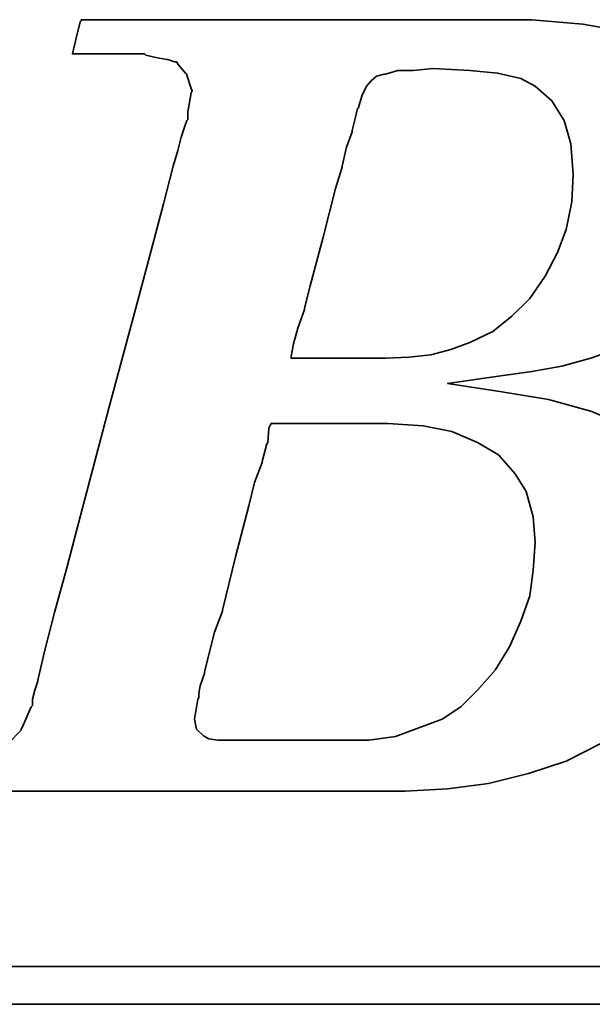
# Model space of a CAD drawing. Extents: x 37 to 231, y 57 to 181.
# Tile 34 of 51: x 196.85 to 198.19, y 116.69 to 118.99. Entities that reach past the tile are written whole.
import ezdxf

# ---------------------------------------------------------------- set-up
doc = ezdxf.new("R2010")
doc.units = 0
doc.header["$LTSCALE"] = 3
doc.header["$MEASUREMENT"] = 0
doc.layers.add('DIM', color=4, linetype='Continuous')
doc.layers.add('layer 1', color=7, linetype='Continuous')

# ---------------------------------------------------------------- blocks, each defined once
blk = doc.blocks.new('TBI MOTION logo(完整正式版)')
at = {"layer": 'layer 1', "color": 22, "lineweight": 35}
for points, knots in [([(-64.65375, -6.86375), (-64.65375, -6.86375), (-64.84375, -7.29625), (-64.84375, -7.29625), (-64.84375, -7.29625), (-64.84375, -7.29625), (-64.86875, -7.34375), (-64.86875, -7.34375), (-64.86875, -7.34375), (-64.86875, -7.34375), (-64.86875, -7.36875), (-64.86875, -7.36875), (-64.86875, -7.36875), (-64.86875, -7.36875), (-65.15375, -7.65375), (-65.15375, -7.65375), (-65.15375, -7.65375), (-65.15375, -7.65375), (-65.17875, -7.65375), (-65.17875, -7.65375), (-65.17875, -7.65375), (-65.17875, -7.65375), (-65.20375, -7.67875), (-65.20375, -7.67875), (-65.20375, -7.67875), (-65.20375, -7.67875), (-65.58875, -7.87125), (-65.58875, -7.87125), (-65.58875, -7.87125), (-65.58875, -7.87125), (-65.63375, -7.87125), (-65.63375, -7.87125), (-65.63375, -7.87125), (-65.63375, -7.87125), (-65.65875, -7.89375), (-65.65875, -7.89375), (-65.65875, -7.89375), (-65.65875, -7.89375), (-66.09375, -7.94375), (-66.09375, -7.94375), (-66.09375, -7.94375), (-66.09375, -7.94375), (-66.11375, -7.94375), (-66.11375, -7.94375), (-66.11375, -7.94375), (-66.11375, -7.94375), (-66.16375, -7.94375), (-66.16375, -7.94375), (-66.16375, -7.94375), (-66.16375, -7.94375), (-66.30875, -7.94375), (-66.30875, -7.94375), (-66.30875, -7.94375), (-66.30875, -7.94375), (-66.69375, -7.94375), (-66.69375, -7.94375), (-66.69375, -7.94375), (-66.69375, -7.94375), (-67.07375, -7.94375), (-67.07375, -7.94375), (-67.07375, -7.94375), (-67.07375, -7.94375), (-67.12375, -7.94375), (-67.12375, -7.94375), (-67.12375, -7.94375), (-67.12375, -7.94375), (-67.12375, -7.96625), (-67.12375, -7.96625), (-67.12375, -7.96625), (-67.12375, -7.96625), (-67.14875, -7.99125), (-67.14875, -7.99125), (-67.14875, -7.99125), (-67.14875, -7.99125), (-67.24375, -8.34875), (-67.24375, -8.34875), (-67.24375, -8.34875), (-67.24375, -8.34875), (-67.31375, -8.68625), (-67.31375, -8.68625), (-67.31375, -8.68625), (-67.31375, -8.68625), (-67.26875, -8.68625), (-67.26875, -8.68625), (-67.26875, -8.68625), (-67.26875, -8.68625), (-67.07375, -8.68625), (-67.07375, -8.68625), (-67.07375, -8.68625), (-67.07375, -8.68625), (-66.54875, -8.68625), (-66.54875, -8.68625), (-66.54875, -8.68625), (-66.54875, -8.68625), (-65.82625, -8.68625), (-65.82625, -8.68625), (-65.82625, -8.68625), (-65.82625, -8.68625), (-65.01375, -8.68625), (-65.01375, -8.68625), (-65.01375, -8.68625), (-65.01375, -8.68625), (-64.05375, -8.68625), (-64.05375, -8.68625), (-64.05375, -8.68625), (-64.05375, -8.68625), (-62.08375, -8.68625), (-62.08375, -8.68625), (-62.08375, -8.68625), (-62.08375, -8.68625), (-60.06875, -8.68625), (-60.06875, -8.68625), (-60.06875, -8.68625), (-60.06875, -8.68625), (-59.10875, -8.68625), (-59.10875, -8.68625), (-59.10875, -8.68625), (-59.10875, -8.68625), (-58.29375, -8.68625), (-58.29375, -8.68625), (-58.29375, -8.68625), (-58.29375, -8.68625), (-57.57375, -8.68625), (-57.57375, -8.68625), (-57.57375, -8.68625), (-57.57375, -8.68625), (-57.04875, -8.68625), (-57.04875, -8.68625), (-57.04875, -8.68625), (-57.04875, -8.68625), (-56.85375, -8.68625), (-56.85375, -8.68625), (-56.85375, -8.68625), (-56.85375, -8.68625), (-56.70875, -8.68625), (-56.70875, -8.68625), (-56.70875, -8.68625), (-56.70875, -8.68625), (-56.61375, -8.68625), (-56.61375, -8.68625), (-56.61375, -8.68625), (-56.61375, -8.68625), (-56.56875, -8.68625), (-56.56875, -8.68625), (-56.56875, -8.68625), (-56.56875, -8.68625), (-55.65375, -8.63875), (-55.65375, -8.63875), (-55.65375, -8.63875), (-55.65375, -8.63875), (-54.76875, -8.51875), (-54.76875, -8.51875), (-54.76875, -8.51875), (-54.76875, -8.51875), (-53.90375, -8.30375), (-53.90375, -8.30375), (-53.90375, -8.30375), (-53.90375, -8.30375), (-53.08875, -8.03875), (-53.08875, -8.03875), (-53.08875, -8.03875), (-53.08875, -8.03875), (-52.34375, -7.65375), (-52.34375, -7.65375), (-52.34375, -7.65375), (-52.34375, -7.65375), (-51.69875, -7.29625), (-51.69875, -7.29625), (-51.69875, -7.29625), (-51.69875, -7.29625), (-51.21875, -6.91125), (-51.21875, -6.91125), (-51.21875, -6.91125), (-51.21875, -6.91125), (-50.83375, -6.50375), (-50.83375, -6.50375), (-50.83375, -6.50375), (-50.83375, -6.50375), (-50.44875, -5.94875), (-50.44875, -5.94875), (-50.44875, -5.94875), (-50.44875, -5.94875), (-50.13875, -5.30375), (-50.13875, -5.30375), (-50.13875, -5.30375), (-50.13875, -5.30375), (-49.99375, -4.65375), (-49.99375, -4.65375), (-49.99375, -4.65375), (-49.99375, -4.65375), (-49.92375, -3.98375), (-49.92375, -3.98375), (-49.92375, -3.98375), (-49.92375, -3.98375), (-49.99375, -3.19374), (-49.99375, -3.19374), (-49.99375, -3.19374), (-49.99375, -3.19374), (-50.23374, -2.44874), (-50.23374, -2.44874), (-50.23374, -2.44874), (-50.23374, -2.44874), (-50.59375, -1.87374), (-50.59375, -1.87374), (-50.59375, -1.87374), (-50.59375, -1.87374), (-51.09875, -1.31874), (-51.09875, -1.31874), (-51.09875, -1.31874), (-51.09875, -1.31874), (-51.74375, -0.81875), (-51.74375, -0.81875), (-51.74375, -0.81875), (-51.74375, -0.81875), (-52.53875, -0.48125), (-52.53875, -0.48125), (-52.53875, -0.48125), (-52.53875, -0.48125), (-53.47375, -0.21875), (-53.47375, -0.21875), (-53.47375, -0.21875), (-53.47375, -0.21875), (-54.52875, -0.04874), (-54.52875, -0.04874), (-54.52875, -0.04874), (-54.52875, -0.04874), (-55.65375, 0.12125), (-55.65375, 0.12125), (-55.65375, 0.12125), (-55.65375, 0.12125), (-54.50375, 0.28624), (-54.50375, 0.28624), (-54.50375, 0.28624), (-54.50375, 0.28624), (-53.83375, 0.38124), (-53.83375, 0.38124), (-53.83375, 0.38124), (-53.83375, 0.38124), (-53.18375, 0.50125), (-53.18375, 0.50125), (-53.18375, 0.50125), (-53.18375, 0.50125), (-52.55875, 0.66874), (-52.55875, 0.66874), (-52.55875, 0.66874), (-52.55875, 0.66874), (-52.03375, 0.86124), (-52.03375, 0.86124), (-52.03375, 0.86124), (-52.03375, 0.86124), (-51.50374, 1.03124), (-51.50374, 1.03124), (-51.50374, 1.03124), (-51.50374, 1.03124), (-51.09875, 1.27125), (-51.09875, 1.27125), (-51.09875, 1.27125), (-51.09875, 1.27125), (-50.71375, 1.48624), (-50.71375, 1.48624), (-50.71375, 1.48624), (-50.71375, 1.48624), (-50.37625, 1.77625), (-50.37625, 1.77625), (-50.37625, 1.77625), (-50.37625, 1.77625), (-49.82375, 2.37625), (-49.82375, 2.37625), (-49.82375, 2.37625), (-49.82375, 2.37625), (-49.41875, 2.99625), (-49.41875, 2.99625), (-49.41875, 2.99625), (-49.41875, 2.99625), (-49.22375, 3.76625), (-49.22375, 3.76625), (-49.22375, 3.76625), (-49.22375, 3.76625), (-49.15375, 4.50874), (-49.15375, 4.50874), (-49.15375, 4.50874), (-49.15375, 4.50874), (-49.20375, 5.25125), (-49.20375, 5.25125), (-49.20375, 5.25125), (-49.20375, 5.25125), (-49.41875, 5.92625), (-49.41875, 5.92625), (-49.41875, 5.92625), (-49.41875, 5.92625), (-49.77875, 6.47625), (-49.77875, 6.47625), (-49.77875, 6.47625), (-49.77875, 6.47625), (-50.33125, 7.02624), (-50.33125, 7.02624), (-50.33125, 7.02624), (-50.33125, 7.02624), (-51.00125, 7.43625), (-51.00125, 7.43625), (-51.00125, 7.43625), (-51.00125, 7.43625), (-51.79375, 7.72625), (-51.79375, 7.72625), (-51.79375, 7.72625), (-51.79375, 7.72625), (-52.72875, 7.89124), (-52.72875, 7.89124), (-52.72875, 7.89124), (-52.72875, 7.89124), (-53.83375, 7.98625), (-53.83375, 7.98625), (-53.83375, 7.98625), (-53.83375, 7.98625), (-53.92875, 7.98625), (-53.92875, 7.98625), (-53.92875, 7.98625), (-53.92875, 7.98625), (-54.26375, 7.98625), (-54.26375, 7.98625), (-54.26375, 7.98625), (-54.26375, 7.98625), (-54.74375, 7.98625), (-54.74375, 7.98625), (-54.74375, 7.98625), (-54.74375, 7.98625), (-55.36875, 7.98625), (-55.36875, 7.98625), (-55.36875, 7.98625), (-55.36875, 7.98625), (-56.13375, 7.98625), (-56.13375, 7.98625), (-56.13375, 7.98625), (-56.13375, 7.98625), (-56.94875, 7.98625), (-56.94875, 7.98625), (-56.94875, 7.98625), (-56.94875, 7.98625), (-58.77625, 7.98625), (-58.77625, 7.98625), (-58.77625, 7.98625), (-58.77625, 7.98625), (-60.59875, 7.98625), (-60.59875, 7.98625), (-60.59875, 7.98625), (-60.59875, 7.98625), (-61.41375, 7.98625), (-61.41375, 7.98625), (-61.41375, 7.98625), (-61.41375, 7.98625), (-62.17875, 7.98625), (-62.17875, 7.98625), (-62.17875, 7.98625), (-62.17875, 7.98625), (-62.80375, 7.98625), (-62.80375, 7.98625), (-62.80375, 7.98625), (-62.80375, 7.98625), (-63.30625, 7.98625), (-63.30625, 7.98625), (-63.30625, 7.98625), (-63.30625, 7.98625), (-63.57375, 7.98625), (-63.57375, 7.98625), (-63.57375, 7.98625), (-63.57375, 7.98625), (-63.57375, 7.96375), (-63.57375, 7.96375), (-63.57375, 7.96375), (-63.57375, 7.96375), (-63.59875, 7.94125), (-63.59875, 7.94125), (-63.59875, 7.94125), (-63.59875, 7.94125), (-63.69375, 7.55625), (-63.69375, 7.55625), (-63.69375, 7.55625), (-63.69375, 7.55625), (-63.76375, 7.24624), (-63.76375, 7.24624), (-63.76375, 7.24624), (-63.76375, 7.24624), (-63.23875, 7.24624), (-63.23875, 7.24624), (-63.23875, 7.24624), (-63.23875, 7.24624), (-62.75875, 7.24624), (-62.75875, 7.24624), (-62.75875, 7.24624), (-62.75875, 7.24624), (-62.61125, 7.24624), (-62.61125, 7.24624), (-62.61125, 7.24624), (-62.61125, 7.24624), (-62.56625, 7.24624), (-62.56625, 7.24624), (-62.56625, 7.24624), (-62.56625, 7.24624), (-62.22875, 7.24624), (-62.22875, 7.24624), (-62.22875, 7.24624), (-62.22875, 7.24624), (-62.20375, 7.24624), (-62.20375, 7.24624), (-62.20375, 7.24624), (-62.20375, 7.24624), (-62.17875, 7.21875), (-62.17875, 7.21875), (-62.17875, 7.21875), (-62.17875, 7.21875), (-61.96375, 7.17125), (-61.96375, 7.17125), (-61.96375, 7.17125), (-61.96375, 7.17125), (-61.72375, 7.12624), (-61.72375, 7.12624), (-61.72375, 7.12624), (-61.72375, 7.12624), (-61.70375, 7.12624), (-61.70375, 7.12624), (-61.70375, 7.12624), (-61.70375, 7.12624), (-61.55875, 7.07624), (-61.55875, 7.07624), (-61.55875, 7.07624), (-61.55875, 7.07624), (-61.50875, 7.07624), (-61.50875, 7.07624), (-61.50875, 7.07624), (-61.50875, 7.07624), (-61.48375, 7.02624), (-61.48375, 7.02624), (-61.48375, 7.02624), (-61.48375, 7.02624), (-61.31875, 6.83375), (-61.31875, 6.83375), (-61.31875, 6.83375), (-61.31875, 6.83375), (-61.29375, 6.81125), (-61.29375, 6.81125), (-61.29375, 6.81125), (-61.29375, 6.81125), (-61.29375, 6.78625), (-61.29375, 6.78625), (-61.29375, 6.78625), (-61.29375, 6.78625), (-61.19875, 6.50124), (-61.19875, 6.50124), (-61.19875, 6.50124), (-61.19875, 6.50124), (-61.17375, 6.45124), (-61.17375, 6.45124), (-61.17375, 6.45124), (-61.17375, 6.45124), (-61.19875, 6.40625), (-61.19875, 6.40625), (-61.19875, 6.40625), (-61.19875, 6.40625), (-61.26875, 5.99624), (-61.26875, 5.99624), (-61.26875, 5.99624), (-61.26875, 5.99624), (-61.26875, 5.85125), (-61.26875, 5.85125), (-61.26875, 5.85125), (-61.26875, 5.85125), (-61.26875, 5.82625), (-61.26875, 5.82625), (-61.26875, 5.82625), (-61.26875, 5.82625), (-61.29375, 5.80625), (-61.29375, 5.80625), (-61.29375, 5.80625), (-61.29375, 5.80625), (-61.34125, 5.66125), (-61.34125, 5.66125), (-61.34125, 5.66125), (-61.34125, 5.66125), (-61.41375, 5.44625), (-61.41375, 5.44625), (-61.41375, 5.44625), (-61.41375, 5.44625), (-61.48375, 5.15625), (-61.48375, 5.15625), (-61.48375, 5.15625), (-61.48375, 5.15625), (-61.58375, 4.82124), (-61.58375, 4.82124), (-61.58375, 4.82124), (-61.58375, 4.82124), (-61.79875, 4.00375), (-61.79875, 4.00375), (-61.79875, 4.00375), (-61.79875, 4.00375), (-62.05875, 2.99625), (-62.05875, 2.99625), (-62.05875, 2.99625), (-62.05875, 2.99625), (-62.34875, 1.91625), (-62.34875, 1.91625), (-62.34875, 1.91625), (-62.34875, 1.91625), (-62.97375, -0.41124), (-62.97375, -0.41124), (-62.97375, -0.41124), (-62.97375, -0.41124), (-63.59875, -2.75875), (-63.59875, -2.75875), (-63.59875, -2.75875), (-63.59875, -2.75875), (-63.88375, -3.86374), (-63.88375, -3.86374), (-63.88375, -3.86374), (-63.88375, -3.86374), (-64.14875, -4.82374), (-64.14875, -4.82374), (-64.14875, -4.82374), (-64.14875, -4.82374), (-64.36375, -5.64125), (-64.36375, -5.64125), (-64.36375, -5.64125), (-64.36375, -5.64125), (-64.43625, -5.97625), (-64.43625, -5.97625), (-64.43625, -5.97625), (-64.43625, -5.97625), (-64.50875, -6.28625), (-64.50875, -6.28625), (-64.50875, -6.28625), (-64.50875, -6.28625), (-64.50875, -6.30875), (-64.50875, -6.30875), (-64.50875, -6.30875), (-64.50875, -6.30875), (-64.57875, -6.50375), (-64.57875, -6.50375), (-64.57875, -6.50375), (-64.57875, -6.50375), (-64.62875, -6.69625), (-64.62875, -6.69625), (-64.62875, -6.69625), (-64.62875, -6.69625), (-64.62875, -6.76875), (-64.62875, -6.76875), (-64.62875, -6.76875), (-64.62875, -6.76875), (-64.62875, -6.81375), (-64.62875, -6.81375), (-64.62875, -6.81375), (-64.62875, -6.81375), (-64.62875, -6.83875), (-64.62875, -6.83875), (-64.62875, -6.83875), (-64.62875, -6.83875), (-64.65375, -6.86375), (-64.65375, -6.86375)], [0, 0, 0, 0, 0.00719424, 0.00719424, 0.00719424, 0.00719424, 0.01438849, 0.01438849, 0.01438849, 0.01438849, 0.02158273, 0.02158273, 0.02158273, 0.02158273, 0.02877698, 0.02877698, 0.02877698, 0.02877698, 0.03597122, 0.03597122, 0.03597122, 0.03597122, 0.04316547, 0.04316547, 0.04316547, 0.04316547, 0.05035971, 0.05035971, 0.05035971, 0.05035971, 0.05755396, 0.05755396, 0.05755396, 0.05755396, 0.0647482, 0.0647482, 0.0647482, 0.0647482, 0.07194245, 0.07194245, 0.07194245, 0.07194245, 0.07913669, 0.07913669, 0.07913669, 0.07913669, 0.08633094, 0.08633094, 0.08633094, 0.08633094, 0.09352518, 0.09352518, 0.09352518, 0.09352518, 0.10071942, 0.10071942, 0.10071942, 0.10071942, 0.10791367, 0.10791367, 0.10791367, 0.10791367, 0.11510791, 0.11510791, 0.11510791, 0.11510791, 0.12230216, 0.12230216, 0.12230216, 0.12230216, 0.1294964, 0.1294964, 0.1294964, 0.1294964, 0.13669065, 0.13669065, 0.13669065, 0.13669065, 0.14388489, 0.14388489, 0.14388489, 0.14388489, 0.15107914, 0.15107914, 0.15107914, 0.15107914, 0.15827338, 0.15827338, 0.15827338, 0.15827338, 0.16546763, 0.16546763, 0.16546763, 0.16546763, 0.17266187, 0.17266187, 0.17266187, 0.17266187, 0.17985612, 0.17985612, 0.17985612, 0.17985612, 0.18705036, 0.18705036, 0.18705036, 0.18705036, 0.1942446, 0.1942446, 0.1942446, 0.1942446, 0.20143885, 0.20143885, 0.20143885, 0.20143885, 0.20863309, 0.20863309, 0.20863309, 0.20863309, 0.21582734, 0.21582734, 0.21582734, 0.21582734, 0.22302158, 0.22302158, 0.22302158, 0.22302158, 0.23021583, 0.23021583, 0.23021583, 0.23021583, 0.23741007, 0.23741007, 0.23741007, 0.23741007, 0.24460432, 0.24460432, 0.24460432, 0.24460432, 0.25179856, 0.25179856, 0.25179856, 0.25179856, 0.25899281, 0.25899281, 0.25899281, 0.25899281, 0.26618705, 0.26618705, 0.26618705, 0.26618705, 0.27338129, 0.27338129, 0.27338129, 0.27338129, 0.28057554, 0.28057554, 0.28057554, 0.28057554, 0.28776978, 0.28776978, 0.28776978, 0.28776978, 0.29496403, 0.29496403, 0.29496403, 0.29496403, 0.30215827, 0.30215827, 0.30215827, 0.30215827, 0.30935252, 0.30935252, 0.30935252, 0.30935252, 0.31654676, 0.31654676, 0.31654676, 0.31654676, 0.32374101, 0.32374101, 0.32374101, 0.32374101, 0.33093525, 0.33093525, 0.33093525, 0.33093525, 0.3381295, 0.3381295, 0.3381295, 0.3381295, 0.34532374, 0.34532374, 0.34532374, 0.34532374, 0.35251799, 0.35251799, 0.35251799, 0.35251799, 0.35971223, 0.35971223, 0.35971223, 0.35971223, 0.36690647, 0.36690647, 0.36690647, 0.36690647, 0.37410072, 0.37410072, 0.37410072, 0.37410072, 0.38129496, 0.38129496, 0.38129496, 0.38129496, 0.38848921, 0.38848921, 0.38848921, 0.38848921, 0.39568345, 0.39568345, 0.39568345, 0.39568345, 0.4028777, 0.4028777, 0.4028777, 0.4028777, 0.41007194, 0.41007194, 0.41007194, 0.41007194, 0.41726619, 0.41726619, 0.41726619, 0.41726619, 0.42446043, 0.42446043, 0.42446043, 0.42446043, 0.43165468, 0.43165468, 0.43165468, 0.43165468, 0.43884892, 0.43884892, 0.43884892, 0.43884892, 0.44604317, 0.44604317, 0.44604317, 0.44604317, 0.45323741, 0.45323741, 0.45323741, 0.45323741, 0.46043165, 0.46043165, 0.46043165, 0.46043165, 0.4676259, 0.4676259, 0.4676259, 0.4676259, 0.47482014, 0.47482014, 0.47482014, 0.47482014, 0.48201439, 0.48201439, 0.48201439, 0.48201439, 0.48920863, 0.48920863, 0.48920863, 0.48920863, 0.49640288, 0.49640288, 0.49640288, 0.49640288, 0.50359712, 0.50359712, 0.50359712, 0.50359712, 0.51079137, 0.51079137, 0.51079137, 0.51079137, 0.51798561, 0.51798561, 0.51798561, 0.51798561, 0.52517986, 0.52517986, 0.52517986, 0.52517986, 0.5323741, 0.5323741, 0.5323741, 0.5323741, 0.53956835, 0.53956835, 0.53956835, 0.53956835, 0.54676259, 0.54676259, 0.54676259, 0.54676259, 0.55395683, 0.55395683, 0.55395683, 0.55395683, 0.56115108, 0.56115108, 0.56115108, 0.56115108, 0.56834532, 0.56834532, 0.56834532, 0.56834532, 0.57553957, 0.57553957, 0.57553957, 0.57553957, 0.58273381, 0.58273381, 0.58273381, 0.58273381, 0.58992806, 0.58992806, 0.58992806, 0.58992806, 0.5971223, 0.5971223, 0.5971223, 0.5971223, 0.60431655, 0.60431655, 0.60431655, 0.60431655, 0.61151079, 0.61151079, 0.61151079, 0.61151079, 0.61870504, 0.61870504, 0.61870504, 0.61870504, 0.62589928, 0.62589928, 0.62589928, 0.62589928, 0.63309353, 0.63309353, 0.63309353, 0.63309353, 0.64028777, 0.64028777, 0.64028777, 0.64028777, 0.64748201, 0.64748201, 0.64748201, 0.64748201, 0.65467626, 0.65467626, 0.65467626, 0.65467626, 0.6618705, 0.6618705, 0.6618705, 0.6618705, 0.66906475, 0.66906475, 0.66906475, 0.66906475, 0.67625899, 0.67625899, 0.67625899, 0.67625899, 0.68345324, 0.68345324, 0.68345324, 0.68345324, 0.69064748, 0.69064748, 0.69064748, 0.69064748, 0.69784173, 0.69784173, 0.69784173, 0.69784173, 0.70503597, 0.70503597, 0.70503597, 0.70503597, 0.71223022, 0.71223022, 0.71223022, 0.71223022, 0.71942446, 0.71942446, 0.71942446, 0.71942446, 0.72661871, 0.72661871, 0.72661871, 0.72661871, 0.73381295, 0.73381295, 0.73381295, 0.73381295, 0.74100719, 0.74100719, 0.74100719, 0.74100719, 0.74820144, 0.74820144, 0.74820144, 0.74820144, 0.75539568, 0.75539568, 0.75539568, 0.75539568, 0.76258993, 0.76258993, 0.76258993, 0.76258993, 0.76978417, 0.76978417, 0.76978417, 0.76978417, 0.77697842, 0.77697842, 0.77697842, 0.77697842, 0.78417266, 0.78417266, 0.78417266, 0.78417266, 0.79136691, 0.79136691, 0.79136691, 0.79136691, 0.79856115, 0.79856115, 0.79856115, 0.79856115, 0.8057554, 0.8057554, 0.8057554, 0.8057554, 0.81294964, 0.81294964, 0.81294964, 0.81294964, 0.82014388, 0.82014388, 0.82014388, 0.82014388, 0.82733813, 0.82733813, 0.82733813, 0.82733813, 0.83453237, 0.83453237, 0.83453237, 0.83453237, 0.84172662, 0.84172662, 0.84172662, 0.84172662, 0.84892086, 0.84892086, 0.84892086, 0.84892086, 0.85611511, 0.85611511, 0.85611511, 0.85611511, 0.86330935, 0.86330935, 0.86330935, 0.86330935, 0.8705036, 0.8705036, 0.8705036, 0.8705036, 0.87769784, 0.87769784, 0.87769784, 0.87769784, 0.88489209, 0.88489209, 0.88489209, 0.88489209, 0.89208633, 0.89208633, 0.89208633, 0.89208633, 0.89928058, 0.89928058, 0.89928058, 0.89928058, 0.90647482, 0.90647482, 0.90647482, 0.90647482, 0.91366906, 0.91366906, 0.91366906, 0.91366906, 0.92086331, 0.92086331, 0.92086331, 0.92086331, 0.92805755, 0.92805755, 0.92805755, 0.92805755, 0.9352518, 0.9352518, 0.9352518, 0.9352518, 0.94244604, 0.94244604, 0.94244604, 0.94244604, 0.94964029, 0.94964029, 0.94964029, 0.94964029, 0.95683453, 0.95683453, 0.95683453, 0.95683453, 0.96402878, 0.96402878, 0.96402878, 0.96402878, 0.97122302, 0.97122302, 0.97122302, 0.97122302, 0.97841727, 0.97841727, 0.97841727, 0.97841727, 0.98561151, 0.98561151, 0.98561151, 0.98561151, 0.99280576, 0.99280576, 0.99280576, 0.99280576, 1, 1, 1, 1]), ([(-57.50375, 6.35625), (-57.50375, 6.35625), (-57.57375, 6.11625), (-57.57375, 6.11625), (-57.57375, 6.11625), (-57.57375, 6.11625), (-57.57375, 6.09125), (-57.57375, 6.09125), (-57.57375, 6.09125), (-57.57375, 6.09125), (-57.59875, 6.06625), (-57.59875, 6.06625), (-57.59875, 6.06625), (-57.59875, 6.06625), (-57.64875, 5.87625), (-57.64875, 5.87625), (-57.64875, 5.87625), (-57.64875, 5.87625), (-57.71875, 5.58875), (-57.71875, 5.58875), (-57.71875, 5.58875), (-57.71875, 5.58875), (-57.71875, 5.56625), (-57.71875, 5.56625), (-57.71875, 5.56625), (-57.71875, 5.56625), (-57.83875, 5.23125), (-57.83875, 5.23125), (-57.83875, 5.23125), (-57.83875, 5.23125), (-57.93625, 4.82124), (-57.93625, 4.82124), (-57.93625, 4.82124), (-57.93625, 4.82124), (-57.93625, 4.79624), (-57.93625, 4.79624), (-57.93625, 4.79624), (-57.93625, 4.79624), (-58.07875, 4.34125), (-58.07875, 4.34125), (-58.07875, 4.34125), (-58.07875, 4.34125), (-58.34375, 3.28625), (-58.34375, 3.28625), (-58.34375, 3.28625), (-58.34375, 3.28625), (-58.62875, 2.23124), (-58.62875, 2.23124), (-58.62875, 2.23124), (-58.62875, 2.23124), (-58.74875, 1.75125), (-58.74875, 1.75125), (-58.74875, 1.75125), (-58.74875, 1.75125), (-58.74875, 1.72625), (-58.74875, 1.72625), (-58.74875, 1.72625), (-58.74875, 1.72625), (-58.89375, 1.31625), (-58.89375, 1.31625), (-58.89375, 1.31625), (-58.89375, 1.31625), (-58.98875, 0.98124), (-58.98875, 0.98124), (-58.98875, 0.98124), (-58.98875, 0.98124), (-59.03875, 0.71625), (-59.03875, 0.71625), (-59.03875, 0.71625), (-59.03875, 0.71625), (-59.03875, 0.66874), (-59.03875, 0.66874), (-59.03875, 0.66874), (-59.03875, 0.66874), (-58.91875, 0.66874), (-58.91875, 0.66874), (-58.91875, 0.66874), (-58.91875, 0.66874), (-58.53375, 0.66874), (-58.53375, 0.66874), (-58.53375, 0.66874), (-58.53375, 0.66874), (-58.10375, 0.66874), (-58.10375, 0.66874), (-58.10375, 0.66874), (-58.10375, 0.66874), (-57.66875, 0.66874), (-57.66875, 0.66874), (-57.66875, 0.66874), (-57.66875, 0.66874), (-57.33375, 0.66874), (-57.33375, 0.66874), (-57.33375, 0.66874), (-57.33375, 0.66874), (-57.09375, 0.66874), (-57.09375, 0.66874), (-57.09375, 0.66874), (-57.09375, 0.66874), (-56.99875, 0.66874), (-56.99875, 0.66874), (-56.99875, 0.66874), (-56.99875, 0.66874), (-56.49375, 0.69374), (-56.49375, 0.69374), (-56.49375, 0.69374), (-56.49375, 0.69374), (-56.01375, 0.74374), (-56.01375, 0.74374), (-56.01375, 0.74374), (-56.01375, 0.74374), (-55.58375, 0.86124), (-55.58375, 0.86124), (-55.58375, 0.86124), (-55.58375, 0.86124), (-55.17375, 1.00624), (-55.17375, 1.00624), (-55.17375, 1.00624), (-55.17375, 1.00624), (-54.67375, 1.24625), (-54.67375, 1.24625), (-54.67375, 1.24625), (-54.67375, 1.24625), (-54.26375, 1.58124), (-54.26375, 1.58124), (-54.26375, 1.58124), (-54.26375, 1.58124), (-53.87875, 1.96374), (-53.87875, 1.96374), (-53.87875, 1.96374), (-53.87875, 1.96374), (-53.54375, 2.44625), (-53.54375, 2.44625), (-53.54375, 2.44625), (-53.54375, 2.44625), (-53.27875, 2.95125), (-53.27875, 2.95125), (-53.27875, 2.95125), (-53.27875, 2.95125), (-53.08875, 3.45124), (-53.08875, 3.45124), (-53.08875, 3.45124), (-53.08875, 3.45124), (-52.96875, 4.05124), (-52.96875, 4.05124), (-52.96875, 4.05124), (-52.96875, 4.05124), (-52.94375, 4.65125), (-52.94375, 4.65125), (-52.94375, 4.65125), (-52.94375, 4.65125), (-52.99375, 5.30125), (-52.99375, 5.30125), (-52.99375, 5.30125), (-52.99375, 5.30125), (-53.13875, 5.80625), (-53.13875, 5.80625), (-53.13875, 5.80625), (-53.13875, 5.80625), (-53.39875, 6.23625), (-53.39875, 6.23625), (-53.39875, 6.23625), (-53.39875, 6.23625), (-53.75875, 6.54875), (-53.75875, 6.54875), (-53.75875, 6.54875), (-53.75875, 6.54875), (-54.07375, 6.71625), (-54.07375, 6.71625), (-54.07375, 6.71625), (-54.07375, 6.71625), (-54.57375, 6.83375), (-54.57375, 6.83375), (-54.57375, 6.83375), (-54.57375, 6.83375), (-55.17375, 6.88625), (-55.17375, 6.88625), (-55.17375, 6.88625), (-55.17375, 6.88625), (-55.96875, 6.93125), (-55.96875, 6.93125), (-55.96875, 6.93125), (-55.96875, 6.93125), (-56.39875, 6.88625), (-56.39875, 6.88625), (-56.39875, 6.88625), (-56.39875, 6.88625), (-56.42125, 6.88625), (-56.42125, 6.88625), (-56.42125, 6.88625), (-56.42125, 6.88625), (-56.73375, 6.88625), (-56.73375, 6.88625), (-56.73375, 6.88625), (-56.73375, 6.88625), (-56.99875, 6.81125), (-56.99875, 6.81125), (-56.99875, 6.81125), (-56.99875, 6.81125), (-57.02375, 6.81125), (-57.02375, 6.81125), (-57.02375, 6.81125), (-57.02375, 6.81125), (-57.18875, 6.76625), (-57.18875, 6.76625), (-57.18875, 6.76625), (-57.18875, 6.76625), (-57.30875, 6.66625), (-57.30875, 6.66625), (-57.30875, 6.66625), (-57.30875, 6.66625), (-57.40875, 6.54875), (-57.40875, 6.54875), (-57.40875, 6.54875), (-57.40875, 6.54875), (-57.50375, 6.35625), (-57.50375, 6.35625)], [0, 0, 0, 0, 0.01851852, 0.01851852, 0.01851852, 0.01851852, 0.03703704, 0.03703704, 0.03703704, 0.03703704, 0.05555556, 0.05555556, 0.05555556, 0.05555556, 0.07407407, 0.07407407, 0.07407407, 0.07407407, 0.09259259, 0.09259259, 0.09259259, 0.09259259, 0.11111111, 0.11111111, 0.11111111, 0.11111111, 0.12962963, 0.12962963, 0.12962963, 0.12962963, 0.14814815, 0.14814815, 0.14814815, 0.14814815, 0.16666667, 0.16666667, 0.16666667, 0.16666667, 0.18518519, 0.18518519, 0.18518519, 0.18518519, 0.2037037, 0.2037037, 0.2037037, 0.2037037, 0.22222222, 0.22222222, 0.22222222, 0.22222222, 0.24074074, 0.24074074, 0.24074074, 0.24074074, 0.25925926, 0.25925926, 0.25925926, 0.25925926, 0.27777778, 0.27777778, 0.27777778, 0.27777778, 0.2962963, 0.2962963, 0.2962963, 0.2962963, 0.31481481, 0.31481481, 0.31481481, 0.31481481, 0.33333333, 0.33333333, 0.33333333, 0.33333333, 0.35185185, 0.35185185, 0.35185185, 0.35185185, 0.37037037, 0.37037037, 0.37037037, 0.37037037, 0.38888889, 0.38888889, 0.38888889, 0.38888889, 0.40740741, 0.40740741, 0.40740741, 0.40740741, 0.42592593, 0.42592593, 0.42592593, 0.42592593, 0.44444444, 0.44444444, 0.44444444, 0.44444444, 0.46296296, 0.46296296, 0.46296296, 0.46296296, 0.48148148, 0.48148148, 0.48148148, 0.48148148, 0.5, 0.5, 0.5, 0.5, 0.51851852, 0.51851852, 0.51851852, 0.51851852, 0.53703704, 0.53703704, 0.53703704, 0.53703704, 0.55555556, 0.55555556, 0.55555556, 0.55555556, 0.57407407, 0.57407407, 0.57407407, 0.57407407, 0.59259259, 0.59259259, 0.59259259, 0.59259259, 0.61111111, 0.61111111, 0.61111111, 0.61111111, 0.62962963, 0.62962963, 0.62962963, 0.62962963, 0.64814815, 0.64814815, 0.64814815, 0.64814815, 0.66666667, 0.66666667, 0.66666667, 0.66666667, 0.68518519, 0.68518519, 0.68518519, 0.68518519, 0.7037037, 0.7037037, 0.7037037, 0.7037037, 0.72222222, 0.72222222, 0.72222222, 0.72222222, 0.74074074, 0.74074074, 0.74074074, 0.74074074, 0.75925926, 0.75925926, 0.75925926, 0.75925926, 0.77777778, 0.77777778, 0.77777778, 0.77777778, 0.7962963, 0.7962963, 0.7962963, 0.7962963, 0.81481481, 0.81481481, 0.81481481, 0.81481481, 0.83333333, 0.83333333, 0.83333333, 0.83333333, 0.85185185, 0.85185185, 0.85185185, 0.85185185, 0.87037037, 0.87037037, 0.87037037, 0.87037037, 0.88888889, 0.88888889, 0.88888889, 0.88888889, 0.90740741, 0.90740741, 0.90740741, 0.90740741, 0.92592593, 0.92592593, 0.92592593, 0.92592593, 0.94444444, 0.94444444, 0.94444444, 0.94444444, 0.96296296, 0.96296296, 0.96296296, 0.96296296, 0.98148148, 0.98148148, 0.98148148, 0.98148148, 1, 1, 1, 1]), ([(-61.03125, -6.57375), (-61.03125, -6.57375), (-61.03125, -6.67125), (-61.03125, -6.67125), (-61.03125, -6.67125), (-61.03125, -6.67125), (-61.05375, -6.69625), (-61.05375, -6.69625), (-61.05375, -6.69625), (-61.05375, -6.69625), (-61.12375, -7.12875), (-61.12375, -7.12875), (-61.12375, -7.12875), (-61.12375, -7.12875), (-61.07875, -7.34375), (-61.07875, -7.34375), (-61.07875, -7.34375), (-61.07875, -7.34375), (-60.93375, -7.48875), (-60.93375, -7.48875), (-60.93375, -7.48875), (-60.93375, -7.48875), (-60.81375, -7.55625), (-60.81375, -7.55625), (-60.81375, -7.55625), (-60.81375, -7.55625), (-60.62375, -7.58375), (-60.62375, -7.58375), (-60.62375, -7.58375), (-60.62375, -7.58375), (-60.30875, -7.58375), (-60.30875, -7.58375), (-60.30875, -7.58375), (-60.30875, -7.58375), (-59.97375, -7.58375), (-59.97375, -7.58375), (-59.97375, -7.58375), (-59.97375, -7.58375), (-59.87875, -7.58375), (-59.87875, -7.58375), (-59.87875, -7.58375), (-59.87875, -7.58375), (-59.63625, -7.58375), (-59.63625, -7.58375), (-59.63625, -7.58375), (-59.63625, -7.58375), (-58.96875, -7.58375), (-58.96875, -7.58375), (-58.96875, -7.58375), (-58.96875, -7.58375), (-58.29375, -7.58375), (-58.29375, -7.58375), (-58.29375, -7.58375), (-58.29375, -7.58375), (-58.05375, -7.58375), (-58.05375, -7.58375), (-58.05375, -7.58375), (-58.05375, -7.58375), (-57.98375, -7.58375), (-57.98375, -7.58375), (-57.98375, -7.58375), (-57.98375, -7.58375), (-57.35875, -7.58375), (-57.35875, -7.58375), (-57.35875, -7.58375), (-57.35875, -7.58375), (-56.78375, -7.50875), (-56.78375, -7.50875), (-56.78375, -7.50875), (-56.78375, -7.50875), (-56.27875, -7.31875), (-56.27875, -7.31875), (-56.27875, -7.31875), (-56.27875, -7.31875), (-55.77375, -7.12875), (-55.77375, -7.12875), (-55.77375, -7.12875), (-55.77375, -7.12875), (-55.36875, -6.86375), (-55.36875, -6.86375), (-55.36875, -6.86375), (-55.36875, -6.86375), (-55.00875, -6.50375), (-55.00875, -6.50375), (-55.00875, -6.50375), (-55.00875, -6.50375), (-54.62375, -6.06875), (-54.62375, -6.06875), (-54.62375, -6.06875), (-54.62375, -6.06875), (-54.31375, -5.56875), (-54.31375, -5.56875), (-54.31375, -5.56875), (-54.31375, -5.56875), (-54.07375, -5.01625), (-54.07375, -5.01625), (-54.07375, -5.01625), (-54.07375, -5.01625), (-53.87875, -4.46374), (-53.87875, -4.46374), (-53.87875, -4.46374), (-53.87875, -4.46374), (-53.80875, -3.91375), (-53.80875, -3.91375), (-53.80875, -3.91375), (-53.80875, -3.91375), (-53.75875, -3.31375), (-53.75875, -3.31375), (-53.75875, -3.31375), (-53.75875, -3.31375), (-53.80875, -2.75875), (-53.80875, -2.75875), (-53.80875, -2.75875), (-53.80875, -2.75875), (-53.95375, -2.20875), (-53.95375, -2.20875), (-53.95375, -2.20875), (-53.95375, -2.20875), (-54.19375, -1.82625), (-54.19375, -1.82625), (-54.19375, -1.82625), (-54.19375, -1.82625), (-54.55375, -1.41875), (-54.55375, -1.41875), (-54.55375, -1.41875), (-54.55375, -1.41875), (-55.00875, -1.15125), (-55.00875, -1.15125), (-55.00875, -1.15125), (-55.00875, -1.15125), (-55.56125, -0.91375), (-55.56125, -0.91375), (-55.56125, -0.91375), (-55.56125, -0.91375), (-56.18125, -0.79375), (-56.18125, -0.79375), (-56.18125, -0.79375), (-56.18125, -0.79375), (-56.94875, -0.74374), (-56.94875, -0.74374), (-56.94875, -0.74374), (-56.94875, -0.74374), (-56.99875, -0.74374), (-56.99875, -0.74374), (-56.99875, -0.74374), (-56.99875, -0.74374), (-57.09375, -0.74374), (-57.09375, -0.74374), (-57.09375, -0.74374), (-57.09375, -0.74374), (-57.38375, -0.74374), (-57.38375, -0.74374), (-57.38375, -0.74374), (-57.38375, -0.74374), (-57.76875, -0.74374), (-57.76875, -0.74374), (-57.76875, -0.74374), (-57.76875, -0.74374), (-58.24625, -0.74374), (-58.24625, -0.74374), (-58.24625, -0.74374), (-58.24625, -0.74374), (-58.72875, -0.74374), (-58.72875, -0.74374), (-58.72875, -0.74374), (-58.72875, -0.74374), (-59.20875, -0.74374), (-59.20875, -0.74374), (-59.20875, -0.74374), (-59.20875, -0.74374), (-59.46875, -0.74374), (-59.46875, -0.74374), (-59.46875, -0.74374), (-59.46875, -0.74374), (-59.51625, -0.83875), (-59.51625, -0.83875), (-59.51625, -0.83875), (-59.51625, -0.83875), (-59.54375, -1.15125), (-59.54375, -1.15125), (-59.54375, -1.15125), (-59.54375, -1.15125), (-59.56375, -1.17874), (-59.56375, -1.17874), (-59.56375, -1.17874), (-59.56375, -1.17874), (-59.66375, -1.55875), (-59.66375, -1.55875), (-59.66375, -1.55875), (-59.66375, -1.55875), (-59.66375, -1.58375), (-59.66375, -1.58375), (-59.66375, -1.58375), (-59.66375, -1.58375), (-59.82875, -2.01874), (-59.82875, -2.01874), (-59.82875, -2.01874), (-59.82875, -2.01874), (-59.94875, -2.52125), (-59.94875, -2.52125), (-59.94875, -2.52125), (-59.94875, -2.52125), (-60.23875, -3.62375), (-60.23875, -3.62375), (-60.23875, -3.62375), (-60.23875, -3.62375), (-60.52375, -4.77624), (-60.52375, -4.77624), (-60.52375, -4.77624), (-60.52375, -4.77624), (-60.52375, -4.79874), (-60.52375, -4.79874), (-60.52375, -4.79874), (-60.52375, -4.79874), (-60.69125, -5.25375), (-60.69125, -5.25375), (-60.69125, -5.25375), (-60.69125, -5.25375), (-60.81375, -5.73625), (-60.81375, -5.73625), (-60.81375, -5.73625), (-60.81375, -5.73625), (-60.90875, -6.11875), (-60.90875, -6.11875), (-60.90875, -6.11875), (-60.90875, -6.11875), (-60.90875, -6.14375), (-60.90875, -6.14375), (-60.90875, -6.14375), (-60.90875, -6.14375), (-61.00375, -6.40875), (-61.00375, -6.40875), (-61.00375, -6.40875), (-61.00375, -6.40875), (-61.03125, -6.57375), (-61.03125, -6.57375)], [0, 0, 0, 0, 0.01694915, 0.01694915, 0.01694915, 0.01694915, 0.03389831, 0.03389831, 0.03389831, 0.03389831, 0.05084746, 0.05084746, 0.05084746, 0.05084746, 0.06779661, 0.06779661, 0.06779661, 0.06779661, 0.08474576, 0.08474576, 0.08474576, 0.08474576, 0.10169492, 0.10169492, 0.10169492, 0.10169492, 0.11864407, 0.11864407, 0.11864407, 0.11864407, 0.13559322, 0.13559322, 0.13559322, 0.13559322, 0.15254237, 0.15254237, 0.15254237, 0.15254237, 0.16949153, 0.16949153, 0.16949153, 0.16949153, 0.18644068, 0.18644068, 0.18644068, 0.18644068, 0.20338983, 0.20338983, 0.20338983, 0.20338983, 0.22033898, 0.22033898, 0.22033898, 0.22033898, 0.23728814, 0.23728814, 0.23728814, 0.23728814, 0.25423729, 0.25423729, 0.25423729, 0.25423729, 0.27118644, 0.27118644, 0.27118644, 0.27118644, 0.28813559, 0.28813559, 0.28813559, 0.28813559, 0.30508475, 0.30508475, 0.30508475, 0.30508475, 0.3220339, 0.3220339, 0.3220339, 0.3220339, 0.33898305, 0.33898305, 0.33898305, 0.33898305, 0.3559322, 0.3559322, 0.3559322, 0.3559322, 0.37288136, 0.37288136, 0.37288136, 0.37288136, 0.38983051, 0.38983051, 0.38983051, 0.38983051, 0.40677966, 0.40677966, 0.40677966, 0.40677966, 0.42372881, 0.42372881, 0.42372881, 0.42372881, 0.44067797, 0.44067797, 0.44067797, 0.44067797, 0.45762712, 0.45762712, 0.45762712, 0.45762712, 0.47457627, 0.47457627, 0.47457627, 0.47457627, 0.49152542, 0.49152542, 0.49152542, 0.49152542, 0.50847458, 0.50847458, 0.50847458, 0.50847458, 0.52542373, 0.52542373, 0.52542373, 0.52542373, 0.54237288, 0.54237288, 0.54237288, 0.54237288, 0.55932203, 0.55932203, 0.55932203, 0.55932203, 0.57627119, 0.57627119, 0.57627119, 0.57627119, 0.59322034, 0.59322034, 0.59322034, 0.59322034, 0.61016949, 0.61016949, 0.61016949, 0.61016949, 0.62711864, 0.62711864, 0.62711864, 0.62711864, 0.6440678, 0.6440678, 0.6440678, 0.6440678, 0.66101695, 0.66101695, 0.66101695, 0.66101695, 0.6779661, 0.6779661, 0.6779661, 0.6779661, 0.69491525, 0.69491525, 0.69491525, 0.69491525, 0.71186441, 0.71186441, 0.71186441, 0.71186441, 0.72881356, 0.72881356, 0.72881356, 0.72881356, 0.74576271, 0.74576271, 0.74576271, 0.74576271, 0.76271186, 0.76271186, 0.76271186, 0.76271186, 0.77966102, 0.77966102, 0.77966102, 0.77966102, 0.79661017, 0.79661017, 0.79661017, 0.79661017, 0.81355932, 0.81355932, 0.81355932, 0.81355932, 0.83050847, 0.83050847, 0.83050847, 0.83050847, 0.84745763, 0.84745763, 0.84745763, 0.84745763, 0.86440678, 0.86440678, 0.86440678, 0.86440678, 0.88135593, 0.88135593, 0.88135593, 0.88135593, 0.89830508, 0.89830508, 0.89830508, 0.89830508, 0.91525424, 0.91525424, 0.91525424, 0.91525424, 0.93220339, 0.93220339, 0.93220339, 0.93220339, 0.94915254, 0.94915254, 0.94915254, 0.94915254, 0.96610169, 0.96610169, 0.96610169, 0.96610169, 0.98305085, 0.98305085, 0.98305085, 0.98305085, 1, 1, 1, 1]), ([(75.90875, -9.47875), (75.90875, -9.47875), (75.90875, -12.28625), (75.90875, -12.28625), (75.90875, -12.28625), (75.90875, -12.28625), (75.90875, -12.47875), (75.90875, -12.47875), (75.90875, -12.47875), (75.90875, -12.47875), (75.71625, -12.47875), (75.71625, -12.47875), (75.71625, -12.47875), (75.71625, -12.47875), (-88.32875, -12.47875), (-88.32875, -12.47875), (-88.32875, -12.47875), (-88.32875, -12.47875), (-88.32875, -13.29375), (-88.32875, -13.29375), (-88.32875, -13.29375), (-88.32875, -13.29375), (82.89125, -13.29375), (82.89125, -13.29375), (82.89125, -13.29375), (82.89125, -13.29375), (75.90875, -9.47875), (75.90875, -9.47875)], [0, 0, 0, 0, 0.14285714, 0.14285714, 0.14285714, 0.14285714, 0.28571429, 0.28571429, 0.28571429, 0.28571429, 0.42857143, 0.42857143, 0.42857143, 0.42857143, 0.57142857, 0.57142857, 0.57142857, 0.57142857, 0.71428571, 0.71428571, 0.71428571, 0.71428571, 0.85714286, 0.85714286, 0.85714286, 0.85714286, 1, 1, 1, 1])]:
    blk.add_open_spline(points, degree=3, knots=knots, dxfattribs=at)

msp = doc.modelspace()

# ---------------------------------------------------------------- block references
at = {"layer": 'DIM', "xscale": 0.1080000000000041, "yscale": 0.1080000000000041, "zscale": 0.108}
msp.add_blockref('TBI MOTION logo(完整正式版)', (203.858, 118.1257), dxfattribs=at)

doc.saveas('drawing.dxf')
